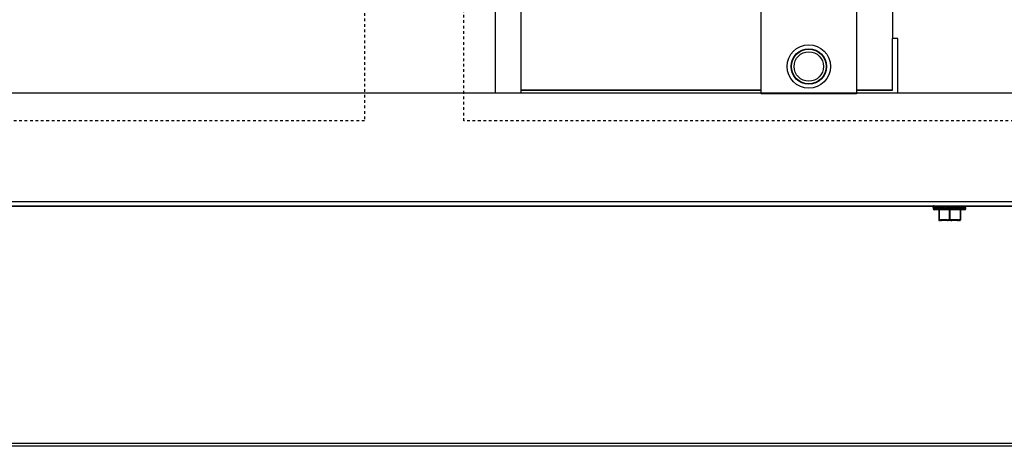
# Model space of a CAD drawing. Header units: millimetres. Extents: x -56303 to -45239, y -20463 to -4540.
# Tile 160 of 256: x -49452 to -49415, y -15368 to -15352. Entities that reach past the tile are written whole.
import ezdxf

# ---------------------------------------------------------------- set-up
doc = ezdxf.new("R2010")
doc.units = ezdxf.units.MM
doc.linetypes.add('Dashed3cust', pattern=[2, 1, -1])
doc.layers.add('_HVAC_podkład', color=8, linetype='Continuous')
doc.layers.add('_HVAC_urzadzenia', color=220, linetype='Continuous', lineweight=35)

# ---------------------------------------------------------------- blocks, each defined once
blk = doc.blocks.new('A$C69557CD5')
at = {"linetype": 'Dashed3cust', "lineweight": -3}
for p, q in [((1844.44, 895.31), (1844.44, 119.69)), ((1880.96, 119.69), (1880.96, 895.31)), ((1844.44, 119.69), (1149.68, 119.69)), ((2211.16, 119.69), (1880.96, 119.69))]:
    blk.add_line(p, q, dxfattribs=at)
at = {"lineweight": -3}
for p, q in [((1892.56, 130), (1892.56, 832)), ((1902.06, 130), (1902.06, 832)), ((2038.56, 812), (2038.56, 150)), ((1990.31, 129.69), (1990.31, 261.61)), ((2025.31, 261.61), (2025.31, 129.69)), ((2040.56, 150), (2038.56, 150)), ((2038.56, 131), (2038.56, 150)), ((2040.56, 130), (2040.56, 150)), ((1902.06, 131), (1990.31, 131)), ((1990.31, 131), (1902.06, 131)), ((2038.56, 131), (2025.31, 131)), ((2025.31, 131), (2038.56, 131)), ((386.56, 130), (2972.56, 130)), ((1892.56, 130), (1990.31, 130)), ((2025.31, 129.69), (1990.31, 129.69)), ((2025.31, 130), (2040.56, 130)), ((384.56, 90), (2974.56, 90))]:
    blk.add_line(p, q, dxfattribs=at)
at = {"linetype": 'Continuous', "lineweight": -3}
for p, q in [((879.56, 90), (2479.56, 90)), ((879.56, 88.5), (2479.56, 88.5)), ((2053.58, 88.23), (1305.54, 88.23)), ((2053.56, 88.1), (2053.56, 88.09)), ((2053.56, 88.1), (2053.56, 88.03)), ((2053.56, 88.03), (2053.56, 87.3)), ((2065.56, 87.3), (2053.56, 87.3)), ((2053.58, 87.89), (2053.58, 87.9)), ((2053.58, 87.89), (2053.58, 87.9)), ((2053.62, 87.7), (2057.59, 87.7)), ((2065.26, 87), (2053.86, 87)), ((2053.93, 88), (2057.51, 88)), ((2055.56, 87), (2055.56, 83.3)), ((2055.71, 87), (2055.71, 83.5)), ((2057.67, 88.29), (2057.51, 87.98)), ((2057.78, 88.48), (2057.67, 88.29)), ((2058.51, 87.7), (2064.34, 87.7)), ((2058.64, 88), (2064, 88)), ((2059.41, 87), (2059.41, 83.5)), ((2059.71, 87), (2059.71, 83.5)), ((2063.41, 87), (2063.41, 83.5)), ((2063.56, 87), (2063.56, 83.3)), ((2064.37, 88.38), (2064.32, 88.43)), ((2064.47, 88.27), (2064.37, 88.38)), ((2064.57, 88.17), (2064.47, 88.27)), ((2428.58, 88.23), (2064.51, 88.23)), ((2064.67, 88.07), (2064.57, 88.17)), ((2064.76, 87.97), (2064.67, 88.07)), ((2064.73, 88), (2065.26, 88)), ((2064.8, 87.92), (2064.76, 87.97)), ((2064.86, 87.7), (2065.56, 87.7)), ((2065.56, 87.3), (2065.56, 87.7)), ((2055.56, 83.5), (2055.71, 83.5)), ((2058.68, 83.3), (2056.44, 83.3)), ((2059.41, 83.5), (2059.71, 83.5)), ((2062.68, 83.3), (2060.44, 83.3)), ((2063.41, 83.5), (2063.56, 83.5)), ((2056.48, 83.04), (2055.72, 83.04)), ((2063.26, 83), (2055.86, 83)), ((2060.32, 83.04), (2058.8, 83.04)), ((2063.4, 83.04), (2062.65, 83.04)), ((2477.56, 1.06), (881.56, 1.06)), ((2477.56, 0), (881.56, 0))]:
    blk.add_line(p, q, dxfattribs=at)
at = {"lineweight": -3}
for major_axis in [(5.66, 5.66), (4.6, 4.6), (4.49, 4.49), (4.49, 4.49), (4.49, 4.49), (4.49, 4.49), (4.49, 4.49), (4.49, 4.49), (3.82, 3.82)]:
    blk.add_ellipse((2007.81, 139.69), major_axis=major_axis, ratio=1, start_param=5.497787, end_param=11.780972, dxfattribs=at)
at = {"linetype": 'Continuous', "lineweight": -3}
for centre, major_axis, ratio, start_param, end_param in [((2069.78, 87.9), (11.47, 11.47), 1, 2.344495, 2.349597), ((2055.38, 88.15), (1.28, 1.28), 1, 2.391554, 2.495607), ((2069.8, 87.9), (11.48, 11.48), 1, 2.349598, 2.356199), ((2053.86, 87.3), (-0.212, 0.212), 1, 0.785398, 2.356194), ((2055.45, 88.16), (-1.34, 1.34), 1, 0.929117, 1.034022), ((2053.93, 87.7), (0.211, 0.211), 1, 0.785094, 0.85502), ((2059.56, 88.5), (-2.5, 0), 0.57735, 0, 0.353742), ((2129.4, 46.46), (-58.56, 58.56), 1, 0.258647, 0.264088), ((2081.57, 127.34), (-32.2, 32.2), 1, 1.806983, 1.828425), ((2082.85, 131.82), (35.63, 35.63), 1, 3.40705, 3.422851), ((2059.56, 88.5), (-2.49, 1.4), 0.136294, 1.33319, 1.686932), ((2059.56, 88.5), (1.79, 4.27), 0.408882, -1.516664, -1.400936), ((2040.45, 96.04), (-17.6, 17.6), 1, 3.597987, 3.61914), ((2064, 87.8), (-0.138, 0.138), 1, -0.815519, -0.785425), ((2041.9, 95.94), (-16.91, 16.91), 1, 3.575007, 3.592326), ((2065.26, 87.7), (-0.212, 0.212), 1, 3.926991, 5.497787), ((2065.26, 87.3), (0.212, 0.212), 1, 3.926991, 5.497787), ((2055.86, 83.3), (-0.212, 0.212), 1, 0.785398, 2.356194), ((2063.26, 83.3), (0.212, 0.212), 1, 3.926991, 5.497787), ((2035.81, 84.28), (14.1, 14.1), 1, 5.435298, 5.445527), ((2081.44, 84.18), (12.78, 12.78), 1, 2.408305, 2.419595)]:
    blk.add_ellipse(centre, major_axis=major_axis, ratio=ratio, start_param=start_param, end_param=end_param, dxfattribs=at)
for points, knots in [([(2053.86, 88.5), (2053.84, 88.5), (2053.79, 88.49), (2053.73, 88.46), (2053.68, 88.41), (2053.62, 88.34), (2053.58, 88.23), (2053.56, 88.14), (2053.56, 88.1)], [0, 0, 0, 0, 0.128012, 0.255165, 0.381118, 0.50613, 0.75354, 1, 1, 1, 1]), ([(2053.91, 88), (2053.87, 87.99), (2053.79, 87.97), (2053.7, 87.91), (2053.64, 87.81), (2053.62, 87.73), (2053.62, 87.7)], [0, 0, 0, 0, 0.251965, 0.504193, 0.754006, 1, 1, 1, 1]), ([(2053.91, 88), (2053.89, 88.08), (2053.86, 88.25), (2053.86, 88.41), (2053.86, 88.5)], [0, 0, 0, 0, 0.502121, 1, 1, 1, 1]), ([(2057.51, 87.98), (2057.5, 87.98), (2057.5, 87.96), (2057.5, 87.92), (2057.52, 87.86), (2057.55, 87.78), (2057.58, 87.73), (2057.59, 87.7)], [0, 0, 0, 0, 0.065094, 0.150922, 0.381423, 0.672392, 1, 1, 1, 1]), ([(2057.78, 88.48), (2057.78, 88.48), (2057.77, 88.45), (2057.77, 88.41), (2057.77, 88.37), (2057.77, 88.3), (2057.79, 88.2), (2057.81, 88.13), (2057.82, 88.09)], [0, 0, 0, 0, 0.073231, 0.170242, 0.285595, 0.414323, 0.697721, 1, 1, 1, 1]), ([(2057.8, 88.5), (2057.8, 88.5), (2057.79, 88.49), (2057.78, 88.49), (2057.78, 88.48)], [0, 0, 0, 0, 0.456452, 1, 1, 1, 1]), ([(2058.62, 87.98), (2058.61, 87.96), (2058.59, 87.93), (2058.56, 87.86), (2058.54, 87.78), (2058.52, 87.73), (2058.51, 87.7)], [0, 0, 0, 0, 0.174122, 0.413225, 0.696391, 1, 1, 1, 1]), ([(2058.64, 88), (2058.64, 88), (2058.63, 87.99), (2058.62, 87.98), (2058.62, 87.98)], [0, 0, 0, 0, 0.401454, 1, 1, 1, 1]), ([(2058.64, 88), (2058.64, 88), (2058.64, 88), (2058.64, 88), (2058.64, 88)], [0, 0, 0, 0, 0.211946, 1, 1, 1, 1]), ([(2064, 88), (2064.04, 88), (2064.12, 87.97), (2064.21, 87.9), (2064.29, 87.81), (2064.33, 87.74), (2064.34, 87.7)], [0, 0, 0, 0, 0.229724, 0.486785, 0.749143, 1, 1, 1, 1]), ([(2064.17, 88.5), (2064.2, 88.5), (2064.25, 88.48), (2064.3, 88.45), (2064.32, 88.43)], [0, 0, 0, 0, 0.477779, 1, 1, 1, 1]), ([(2064.32, 88.43), (2064.34, 88.4), (2064.38, 88.35), (2064.45, 88.24), (2064.47, 88.15), (2064.48, 88.09)], [0, 0, 0, 0, 0.247797, 0.500066, 1, 1, 1, 1]), ([(2064.86, 87.7), (2064.83, 87.73), (2064.71, 87.87), (2064.58, 87.99), (2064.48, 88.09)], [0, 0, 0, 0, 0.241144, 1, 1, 1, 1]), ([(2064.8, 87.92), (2064.82, 87.89), (2064.86, 87.82), (2064.86, 87.74), (2064.86, 87.7)], [0, 0, 0, 0, 0.48431, 1, 1, 1, 1]), ([(2055.56, 83.5), (2055.56, 83.47), (2055.57, 83.42), (2055.62, 83.32), (2055.68, 83.26), (2055.73, 83.24)], [0, 0, 0, 0, 0.247799, 0.497733, 1, 1, 1, 1]), ([(2055.56, 83.3), (2055.56, 83.27), (2055.57, 83.22), (2055.6, 83.14), (2055.65, 83.08), (2055.7, 83.05), (2055.72, 83.04)], [0, 0, 0, 0, 0.249017, 0.497956, 0.748404, 1, 1, 1, 1]), ([(2055.71, 83.5), (2055.7, 83.48), (2055.7, 83.44), (2055.69, 83.38), (2055.7, 83.32), (2055.71, 83.27), (2055.73, 83.24)], [0, 0, 0, 0, 0.30353, 0.446486, 0.580007, 1, 1, 1, 1]), ([(2055.71, 83.5), (2055.77, 83.48), (2056.01, 83.4), (2056.26, 83.34), (2056.44, 83.3)], [0, 0, 0, 0, 0.250689, 1, 1, 1, 1]), ([(2056.48, 83.04), (2056.47, 83.05), (2056.45, 83.09), (2056.43, 83.17), (2056.43, 83.25), (2056.44, 83.3)], [0, 0, 0, 0, 0.196913, 0.434689, 1, 1, 1, 1]), ([(2056.44, 83.3), (2056.44, 83.26), (2056.45, 83.19), (2056.47, 83.1), (2056.51, 83.05), (2056.53, 83.02), (2056.56, 83), (2056.58, 83), (2056.59, 83)], [0, 0, 0, 0, 0.318428, 0.601554, 0.722131, 0.826876, 0.917762, 1, 1, 1, 1]), ([(2058.68, 83.3), (2058.74, 83.31), (2058.99, 83.37), (2059.23, 83.44), (2059.41, 83.5)], [0, 0, 0, 0, 0.249387, 1, 1, 1, 1]), ([(2058.68, 83.3), (2058.68, 83.28), (2058.69, 83.26), (2058.7, 83.22), (2058.71, 83.18), (2058.73, 83.15), (2058.74, 83.11), (2058.77, 83.08), (2058.79, 83.05), (2058.8, 83.04)], [0, 0, 0, 0, 0.137651, 0.27658, 0.413794, 0.545491, 0.670822, 0.789976, 1, 1, 1, 1]), ([(2058.83, 83), (2058.82, 83), (2058.8, 83), (2058.77, 83.02), (2058.75, 83.05), (2058.71, 83.1), (2058.69, 83.19), (2058.68, 83.26), (2058.68, 83.3)], [0, 0, 0, 0, 0.082313, 0.173261, 0.278086, 0.398729, 0.681863, 1, 1, 1, 1]), ([(2059.41, 83.5), (2059.42, 83.47), (2059.44, 83.42), (2059.47, 83.35), (2059.51, 83.29), (2059.54, 83.25), (2059.56, 83.24)], [0, 0, 0, 0, 0.275227, 0.543554, 0.788942, 1, 1, 1, 1]), ([(2059.71, 83.5), (2059.7, 83.47), (2059.69, 83.42), (2059.65, 83.35), (2059.61, 83.29), (2059.58, 83.25), (2059.56, 83.24)], [0, 0, 0, 0, 0.275227, 0.543554, 0.788942, 1, 1, 1, 1]), ([(2059.71, 83.5), (2059.77, 83.48), (2060.01, 83.4), (2060.26, 83.34), (2060.44, 83.3)], [0, 0, 0, 0, 0.250674, 1, 1, 1, 1]), ([(2060.44, 83.3), (2060.44, 83.26), (2060.43, 83.19), (2060.41, 83.1), (2060.38, 83.05), (2060.35, 83.02), (2060.32, 83), (2060.3, 83), (2060.29, 83)], [0, 0, 0, 0, 0.318428, 0.601554, 0.722131, 0.826876, 0.917762, 1, 1, 1, 1]), ([(2060.32, 83.04), (2060.33, 83.05), (2060.36, 83.09), (2060.41, 83.17), (2060.43, 83.25), (2060.44, 83.3)], [0, 0, 0, 0, 0.211275, 0.456262, 1, 1, 1, 1]), ([(2062.53, 83), (2062.54, 83), (2062.56, 83), (2062.59, 83.02), (2062.62, 83.05), (2062.65, 83.1), (2062.67, 83.19), (2062.68, 83.26), (2062.68, 83.3)], [0, 0, 0, 0, 0.082313, 0.173261, 0.278086, 0.398729, 0.681863, 1, 1, 1, 1]), ([(2062.68, 83.3), (2062.68, 83.28), (2062.68, 83.26), (2062.69, 83.22), (2062.69, 83.18), (2062.69, 83.15), (2062.68, 83.11), (2062.67, 83.08), (2062.66, 83.05), (2062.65, 83.04)], [0, 0, 0, 0, 0.148689, 0.293836, 0.433014, 0.565355, 0.689392, 0.802574, 1, 1, 1, 1]), ([(2062.68, 83.3), (2062.74, 83.31), (2062.99, 83.37), (2063.23, 83.44), (2063.41, 83.5)], [0, 0, 0, 0, 0.249398, 1, 1, 1, 1]), ([(2063.56, 83.5), (2063.56, 83.47), (2063.55, 83.42), (2063.51, 83.32), (2063.44, 83.26), (2063.39, 83.24)], [0, 0, 0, 0, 0.247799, 0.497733, 1, 1, 1, 1]), ([(2063.41, 83.5), (2063.42, 83.48), (2063.43, 83.44), (2063.43, 83.38), (2063.43, 83.32), (2063.41, 83.27), (2063.39, 83.24)], [0, 0, 0, 0, 0.30353, 0.446487, 0.580008, 1, 1, 1, 1]), ([(2063.4, 83.04), (2063.45, 83.06), (2063.53, 83.14), (2063.56, 83.25), (2063.56, 83.3)], [0, 0, 0, 0, 0.502083, 1, 1, 1, 1]), ([(2055.72, 83.04), (2055.74, 83.03), (2055.79, 83), (2055.84, 83), (2055.86, 83)], [0, 0, 0, 0, 0.501958, 1, 1, 1, 1]), ([(2055.73, 83.24), (2055.79, 83.22), (2056.04, 83.14), (2056.29, 83.08), (2056.48, 83.04)], [0, 0, 0, 0, 0.250523, 1, 1, 1, 1]), ([(2056.59, 83), (2056.57, 83), (2056.53, 83.01), (2056.49, 83.03), (2056.48, 83.04)], [0, 0, 0, 0, 0.488613, 1, 1, 1, 1]), ([(2058.8, 83.04), (2058.87, 83.05), (2059.12, 83.11), (2059.37, 83.18), (2059.56, 83.24)], [0, 0, 0, 0, 0.249256, 1, 1, 1, 1]), ([(2058.8, 83.04), (2058.81, 83.03), (2058.81, 83.02), (2058.82, 83.01), (2058.83, 83), (2058.83, 83)], [0, 0, 0, 0, 0.366263, 0.650412, 1, 1, 1, 1]), ([(2059.56, 83.24), (2059.62, 83.22), (2059.87, 83.14), (2060.13, 83.08), (2060.32, 83.04)], [0, 0, 0, 0, 0.250829, 1, 1, 1, 1]), ([(2060.29, 83), (2060.3, 83), (2060.31, 83.01), (2060.31, 83.02), (2060.32, 83.03), (2060.32, 83.04)], [0, 0, 0, 0, 0.349519, 0.633712, 1, 1, 1, 1]), ([(2062.65, 83.04), (2062.63, 83.03), (2062.59, 83.01), (2062.55, 83), (2062.53, 83)], [0, 0, 0, 0, 0.511314, 1, 1, 1, 1]), ([(2062.65, 83.04), (2062.71, 83.05), (2062.96, 83.11), (2063.21, 83.18), (2063.39, 83.24)], [0, 0, 0, 0, 0.249631, 1, 1, 1, 1]), ([(2063.26, 83), (2063.29, 83), (2063.34, 83), (2063.38, 83.03), (2063.4, 83.04)], [0, 0, 0, 0, 0.497968, 1, 1, 1, 1])]:
    blk.add_open_spline(points, degree=3, knots=knots, dxfattribs=at)

msp = doc.modelspace()

# ---------------------------------------------------------------- linework, layer by layer
at = {"layer": '_HVAC_podkład'}
msp.add_line((-49134.762, -15368.138), (-49854.547, -15368.138), dxfattribs=at)

# ---------------------------------------------------------------- block references
at = {"layer": '_HVAC_urzadzenia', "xscale": 0.09999999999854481, "yscale": 0.1000000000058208, "zscale": 0.1}
msp.add_blockref('A$C69557CD5', (-49623.4, -15368.138), dxfattribs=at)

doc.saveas('drawing.dxf')
